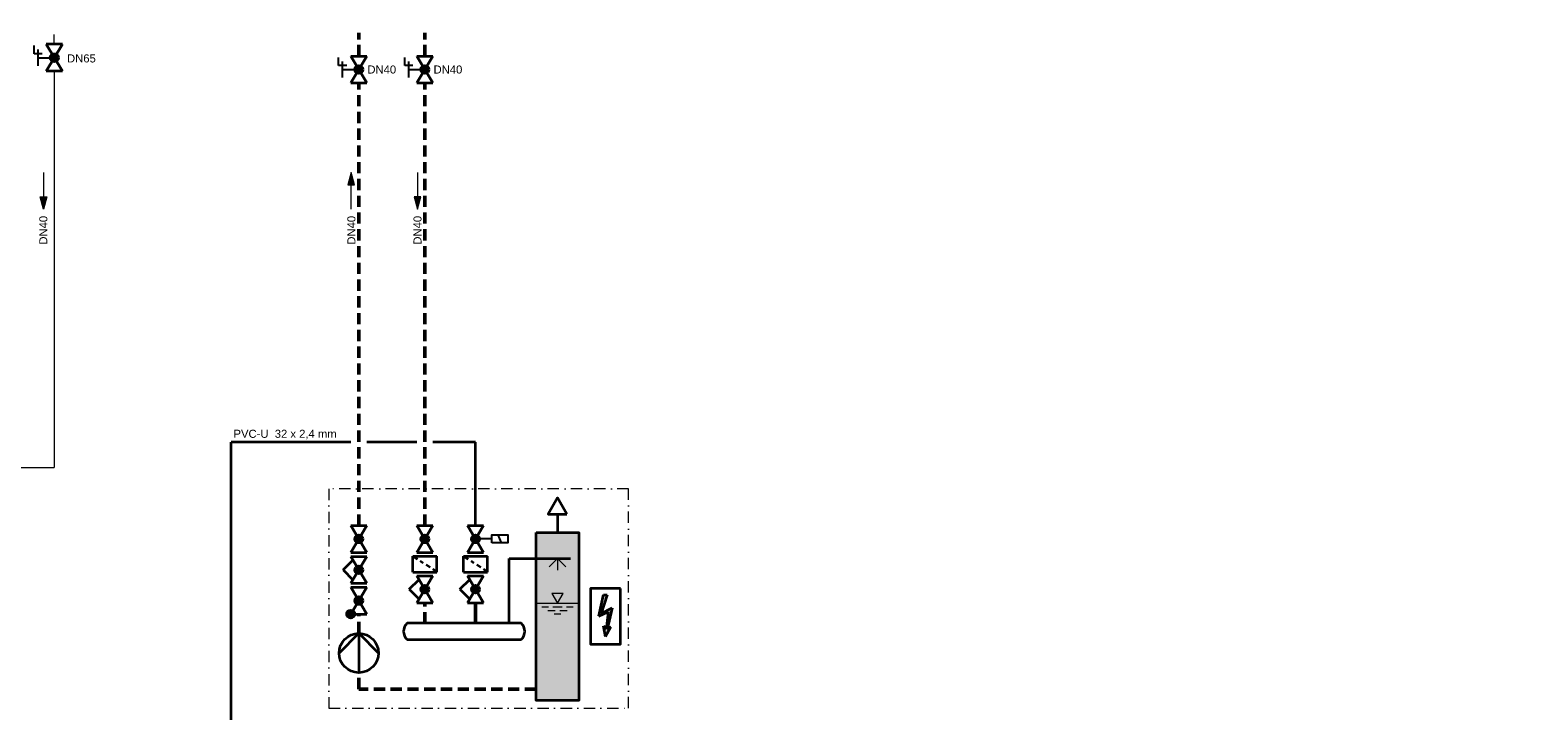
# Model space of a CAD drawing. Header units: millimetres. Extents: x -226 to 2201, y 0 to 1085.
# Tile 24 of 28: x 1140 to 1477, y 478 to 630. Entities that reach past the tile are written whole.
import ezdxf
from ezdxf import colors
from ezdxf.entities.mleader import LeaderData, LeaderLine
from ezdxf.math import Vec2, Vec3

# ---------------------------------------------------------------- set-up
doc = ezdxf.new("R2010")
doc.units = ezdxf.units.MM
doc.header["$PDMODE"] = 1
for name, pattern in [('GESTRICHELT2', [0.375, 0.25, -0.125]), ('PHANTOM2', [31.75, 15.875, -3.175, 3.175, -3.175, 3.175, -3.175]), ('Strichpunkt', [25.4, 12.7, -6.35, 0, -6.35])]:
    doc.linetypes.add(name, pattern=pattern)
doc.layers.get('0').update_dxf_attribs({"lineweight": 18})
for name, color, linetype, lineweight in [('TGAx_H_KOM_Armaturen', 7, 'Continuous', 35), ('TGAx_H_LTG_Druckhaltung', 137, 'Continuous', 50), ('TGAx_H_LTG_Quellenkreis-Umweltwärme_RL', 66, 'GESTRICHELT2', 50), ('TGAx_H_TXT_Beschriftung', 7, 'Continuous', 18), ('TGAx_H_TXT_Dimensionierung', 7, 'Continuous', 18), ('TGAx_K_TXT_Beschriftung', 7, 'Continuous', 18), ('TGAx_S_KOM_Armaturen', 7, 'Continuous', 35), ('TGAx_S_KOM_Bauteile', 7, 'Continuous', 35), ('TGAx_S_KOM_Bauteile-Schraff', 9, 'Continuous', 18), ('TGAx_S_LTG_TWS_Kalt enthärtet', 80, 'GRENZE2', 35), ('TGAx_S_LTG_TWS_Mischwasser', 80, 'PHANTOM2', 50), ('TGAx_S_TXT_Dimensionierung', 7, 'Continuous', 18)]:
    doc.layers.add(name, color=color, linetype=linetype, lineweight=lineweight)
doc.styles.add('Arial', font='arial.ttf')
doc.linetypes.add('GRENZE2', pattern='A,6.35,-2.54,[132,ltypeshp.shx,S=2.54,R=0,X=-2.54,Y=0],-2.54,25.4', length=36.83)

# ---------------------------------------------------------------- blocks, each defined once
blk = doc.blocks.new('7.01.03-Absperrventil')
at = {"linetype": 'Continuous'}
for p, q in [((0, 1.8), (0, -1.8)), ((0, 1.8), (6, -1.8)), ((6, 1.8), (0, -1.8)), ((6, 1.8), (6, -1.8))]:
    blk.add_line(p, q, dxfattribs=at)
for radius in [0.9, 0.8, 0.7, 0.6, 0.5, 0.4, 0.3, 0.2, 0.1]:
    blk.add_circle((3, 0), radius, dxfattribs=at)
blk.add_point((3, 0), dxfattribs=at)
blk = doc.blocks.new('7.05.20-Stellantr. handbetätigt und gesichert')
at = {"lineweight": 25}
for p, q in [((-1.8, 3.6), (1.8, 3.6)), ((0, 3.6), (0, 0)), ((0.9, 4.5), (2.7, 4.5)), ((0.9, 2.7), (0.9, 4.5))]:
    blk.add_line(p, q, dxfattribs=at)
blk = doc.blocks.new('4.11-Pfeil-Fliessrichtung')
at = {"linetype": 'Continuous', "lineweight": 18}
blk.add_line((-4.12, 0), (4.12, 0), dxfattribs=at)
at = {"linetype": 'Continuous', "lineweight": 18, "flags": 128}
for points in [[(1.32, 0.75), (4.12, 0), (1.32, -0.75)], [(1.39, 0.66), (3.85, 0), (1.39, -0.66)], [(1.46, 0.57), (3.58, 0), (1.46, -0.57)], [(1.53, 0.48), (3.31, 0), (1.53, -0.48)], [(1.6, 0.39), (3.04, 0), (1.6, -0.39)], [(1.67, 0.3), (2.77, 0), (1.67, -0.3)], [(1.74, 0.21), (2.5, 0), (1.74, -0.21)], [(1.81, 0.11), (2.23, 0), (1.81, -0.11)], [(1.88, 0.02), (1.96, 0), (1.88, -0.02)]]:
    blk.add_lwpolyline(points, close=True, dxfattribs=at)
blk = doc.blocks.new('Pfeil-Flüssigkeitsniveau')
at = {"linetype": 'Continuous', "lineweight": 18}
for p, q in [((-3.51, -0.8), (-2.03, -0.8)), ((-2.14, -1.6), (-0.51, -1.6)), ((-1.03, -0.8), (1.03, -0.8)), ((-0.77, -2.4), (0.77, -2.4)), ((0.51, -1.6), (2.14, -1.6)), ((2.03, -0.8), (3.51, -0.8))]:
    blk.add_line(p, q, dxfattribs=at)
at = {"linetype": 'Continuous', "lineweight": 18, "flags": 128}
blk.add_lwpolyline([(0, 0), (1.25, 2.17), (-1.25, 2.17)], close=True, dxfattribs=at)
blk = doc.blocks.new('01.DIV_Pfeil-Flüssigkeitsniveau')
blk.add_blockref('Pfeil-Flüssigkeitsniveau', (0, 0))
blk = doc.blocks.new('7.02.01C-Absperrventil m. stet. Stellverhalten')
h = blk.add_hatch(color=256)
h.dxf.hatch_style = 1
h.paths.add_polyline_path([(2.23, 0.46), (3, 0), (3.77, 0.46, 0.56619)])
h.paths.add_polyline_path([(2.23, 0.46, 0.135933), (2.1, 0, 0.135933), (2.23, -0.46), (3, 0)])
h.paths.add_polyline_path([(3, 0), (2.23, -0.46, 0.56619), (3.77, -0.46)])
h.paths.add_polyline_path([(3.77, 0.46), (3, 0), (3.77, -0.46, 0.135933), (3.9, 0, 0.135933)])
at = {"linetype": 'Continuous'}
for p, q in [((3, 3.48), (0.81, 1.31)), ((3, 3.48), (5.19, 1.31)), ((6, 1.8), (0, -1.8)), ((0, 1.8), (6, -1.8)), ((0, 1.8), (0, -1.8)), ((6, 1.8), (6, -1.8))]:
    blk.add_line(p, q, dxfattribs=at)
blk.add_circle((3, 0), 0.9, dxfattribs=at)
blk.add_point((3, 0), dxfattribs=at)
blk = doc.blocks.new('9.12-Schmutzfänger')
at = {"linetype": 'Continuous'}
for p, q in [((0, 2.7), (0, -2.7)), ((0, 2.7), (3.6, 2.7)), ((2.03, 0.35), (2.48, 1.02)), ((2.88, 1.63), (3.6, 2.7)), ((3.6, 2.7), (3.6, -2.7)), ((0, -2.7), (0.63, -1.75)), ((0, -2.7), (3.6, -2.7)), ((1.03, -1.15), (1.63, -0.26))]:
    blk.add_line(p, q, dxfattribs=at)
blk = doc.blocks.new('7.05.09-Stellantr. Elektromagnet')
at = {"lineweight": 25}
for p, q in [((-0.9, 5.76), (0.9, 5.04)), ((0, 3.6), (0, 0))]:
    blk.add_line(p, q, dxfattribs=at)
blk.add_lwpolyline([(-0.9, 3.6), (0.9, 3.6), (0.9, 7.2), (-0.9, 7.2)], close=True, dxfattribs=at)
blk = doc.blocks.new('7.04.02-Rückschlagventil')
at = {"linetype": 'Continuous'}
for p, q in [((0, 1.8), (6, -1.8)), ((6, 1.8), (0, -1.8)), ((0, 1.8), (0, -1.8)), ((6, 1.8), (6, -1.8))]:
    blk.add_line(p, q, dxfattribs=at)
for centre, radius in [((0, 1.8), 0.9), ((0, 1.8), 0.8), ((0, 1.8), 0.7), ((0, 1.8), 0.6), ((0, 1.8), 0.5), ((0, 1.8), 0.4), ((0, 1.8), 0.3), ((0, 1.8), 0.2), ((0, 1.8), 0.1), ((3, 0), 0.9), ((3, 0), 0.8), ((3, 0), 0.7), ((3, 0), 0.6), ((3, 0), 0.5), ((3, 0), 0.4), ((3, 0), 0.3), ((3, 0), 0.2), ((3, 0), 0.1)]:
    blk.add_circle(centre, radius, dxfattribs=at)
blk.add_point((3, 0), dxfattribs=at)
blk = doc.blocks.new('13.21-Kreiselpumpe')
at = {"linetype": 'Continuous'}
for p, q in [((-4.4, -4.4), (0, 0)), ((0, 0), (4.4, -4.4)), ((0, 0), (0, -8.8))]:
    blk.add_line(p, q, dxfattribs=at)
blk.add_circle((0, -4.4), 4.4, dxfattribs=at)
blk = doc.blocks.new('01.DIV_Pfeil-ELT')
h = blk.add_hatch(color=256)
h.dxf.hatch_style = 1
h.paths.add_polyline_path([(0.53, 12.06), (-0.52, 12.06), (-1.92, 5.85), (0.84, 7.12), (0.24, 2.05), (-0.57, 3.1), (0, 0), (1.56, 2.75), (0.47, 2.03), (1.92, 8.25), (-1.2, 6.64)])
at = {"linetype": 'Continuous'}
for p, q in [((-1.92, 5.85), (-0.52, 12.06)), ((0.53, 12.06), (-1.2, 6.64)), ((-0.52, 12.06), (0.53, 12.06)), ((-1.92, 5.85), (0.84, 7.12)), ((-1.2, 6.64), (1.92, 8.25)), ((0.84, 7.12), (0.24, 2.05)), ((1.92, 8.25), (0.47, 2.03)), ((-0.57, 3.1), (0.24, 2.05)), ((0, 0), (-0.57, 3.1)), ((0, 0), (1.56, 2.75)), ((1.56, 2.75), (0.47, 2.03))]:
    blk.add_line(p, q, dxfattribs=at)

msp = doc.modelspace()

# ---------------------------------------------------------------- linework, layer by layer
at = {"layer": 'TGAx_H_LTG_Druckhaltung', "lineweight": 18, "ltscale": 10}
for p, q in [((1145.42, 626.91), (1145.42, 629.1)), ((1145.42, 620.91), (1145.42, 532.3))]:
    msp.add_line(p, q, dxfattribs=at)

# ---------------------------------------------------------------- block references
at = {"layer": 'TGAx_H_KOM_Armaturen'}
for name, p, rotation in [('7.01.03-Absperrventil', (1145.42, 626.91), 270), ('7.05.20-Stellantr. handbetätigt und gesichert', (1145.42, 623.91), 90)]:
    msp.add_blockref(name, p, dxfattribs=dict(at, rotation=rotation))

# ---------------------------------------------------------------- texts
at = {"layer": 'TGAx_H_TXT_Dimensionierung', "insert": (1148.26, 623.74), "char_height": 1.8, "width": 1.7603, "attachment_point": 4, "style": 'Arial'}
msp.add_mtext('DN65', dxfattribs=at)

# ---------------------------------------------------------------- next in the draw order: leaders
at = {"layer": 'TGAx_H_TXT_Beschriftung'}
ml = msp.add_multileader_mtext('Standard', dxfattribs=at)
ml.set_content('\\A1;Anschluss s.\\PSchema Heizung EZ\\PZchg.-Nr.:\\P130-091E-00-X004H', color=256, style='Arial')
ml.set_leader_properties(color=256, linetype='ByLayer', lineweight=-1)
ml.build(insert=Vec2(0, 0))
ml.multileader.update_dxf_attribs({"has_text_frame": 1, "text_right_attachment_type": 6, "dogleg_length": 1, "arrow_head_size": 1.8})
ctx = ml.context
ctx.base_point, ctx.char_height, ctx.arrow_head_size, ctx.landing_gap_size, ctx.plane_origin = Vec3(1436.67, 782.43), 2.5, 1.8, 1, Vec3(1578.45, 911.75)
ctx.right_attachment, ctx.text_align_type = 6, 1
notes = []
notes.append((ctx, [(0, (0, 0, 0), (0, 0), (1, 0), 1, [])]))
ctx.mtext.insert, ctx.mtext.alignment, ctx.mtext.flow_direction = Vec3(1459.92, 784.21), 2, 5
ctx.mtext.has_bg_fill, ctx.mtext.bg_color, ctx.mtext.bg_scale_factor, ctx.mtext.bg_transparency, ctx.mtext.use_window_bg_color = 1, -1027028792, 1.5, 0, 1
for ctx, leaders in notes:
    for number, flags, end, landing, length, lines in leaders:
        leader = LeaderData()
        leader.index, (leader.has_last_leader_line, leader.has_dogleg_vector, leader.attachment_direction) = number, flags
        leader.last_leader_point, leader.dogleg_vector, leader.dogleg_length = Vec3(end), Vec3(landing), length
        for number, points, colour, breaks in lines:
            line = LeaderLine()
            line.index, line.vertices, line.color, line.breaks = number, Vec3.list(points), colors.encode_raw_color(colour), breaks
            leader.lines.append(line)
        ctx.leaders.append(leader)

# ---------------------------------------------------------------- next in the draw order: hatches: boundary and pattern name
at = {"layer": 'TGAx_S_KOM_Bauteile-Schraff'}
h = msp.add_hatch(color=256, dxfattribs=at)
h.dxf.hatch_style = 1
h.set_gradient(color1=(192, 192, 192), tint=1, name='CYLINDER')
h.paths.add_polyline_path([(1253.09, 517.75), (1262.69, 517.75), (1262.69, 480.22), (1253.09, 480.22)])

# ---------------------------------------------------------------- next in the draw order: linework, layer by layer
at = {"layer": 'TGAx_H_LTG_Druckhaltung', "lineweight": 18, "ltscale": 10}
msp.add_line((1040.63, 532.3), (1145.42, 532.3), dxfattribs=at)
at = {"layer": 'TGAx_H_LTG_Quellenkreis-Umweltwärme_RL', "ltscale": 10}
for p, q in [((1213.47, 624.26), (1213.47, 629.5)), ((1228.25, 624.26), (1228.25, 629.5)), ((1213.47, 519.31), (1213.47, 618.26)), ((1228.25, 519.31), (1228.25, 618.26)), ((1213.47, 495.31), (1213.47, 499.52)), ((1228.25, 497.45), (1228.25, 502.06)), ((1213.47, 482.76), (1213.47, 486.31)), ((1253.09, 482.76), (1213.47, 482.76))]:
    msp.add_line(p, q, dxfattribs=at)
at = {"layer": 'TGAx_K_TXT_Beschriftung', "linetype": 'Strichpunkt', "ltscale": 0.2}
msp.add_lwpolyline([(1273.77, 527.54), (1206.8, 527.54), (1206.8, 478.46), (1273.77, 478.46)], close=True, dxfattribs=at)
at = {"layer": 'TGAx_S_KOM_Armaturen'}
for p, q in [((1249.79, 497.45), (1224.28, 497.45)), ((1224.28, 493.85), (1249.79, 493.85))]:
    msp.add_line(p, q, dxfattribs=at)
msp.add_lwpolyline([(1271.98, 505.22), (1265.25, 505.22), (1265.25, 492.75), (1271.98, 492.75)], close=True, dxfattribs=at)
for centre, start, end in [((1225.9, 495.65), 132.0168, 227.9832), ((1248.17, 495.65), 312.0168, 47.9832)]:
    msp.add_arc(centre, 2.42, start, end, dxfattribs=at)
at = {"layer": 'TGAx_S_KOM_Bauteile'}
for p, q in [((1257.89, 521.85), (1257.89, 517.75)), ((1247.09, 497.45), (1247.09, 511.95)), ((1247.09, 511.95), (1260.8, 511.95))]:
    msp.add_line(p, q, dxfattribs=at)
at = {"layer": 'TGAx_S_KOM_Bauteile', "lineweight": 18}
for p, q in [((1257.89, 511.95), (1256.02, 510.08)), ((1257.89, 511.95), (1257.89, 509.31)), ((1257.89, 511.95), (1259.75, 510.08)), ((1253.09, 501.95), (1262.69, 501.95))]:
    msp.add_line(p, q, dxfattribs=at)
at = {"layer": 'TGAx_S_KOM_Bauteile'}
for points in [[(1260, 521.85), (1257.89, 525.51), (1255.78, 521.85)], [(1253.09, 517.75), (1262.69, 517.75), (1262.69, 480.22), (1253.09, 480.22)]]:
    msp.add_lwpolyline(points, close=True, dxfattribs=at)
at = {"layer": 'TGAx_S_LTG_TWS_Kalt enthärtet', "ltscale": 0.1}
for p, q in [((1211.67, 537.97), (1184.97, 537.97)), ((1184.97, 464.93), (1184.97, 537.97)), ((1226.45, 537.97), (1215.27, 537.97)), ((1239.58, 537.97), (1230.05, 537.97)), ((1239.58, 519.31), (1239.58, 537.97))]:
    msp.add_line(p, q, dxfattribs=at)
at = {"layer": 'TGAx_S_LTG_TWS_Mischwasser'}
msp.add_line((1239.58, 497.45), (1239.58, 502.06), dxfattribs=at)

# ---------------------------------------------------------------- next in the draw order: block references
at = {"layer": 'TGAx_H_KOM_Armaturen', "rotation": 90}
for name, p in [('7.05.20-Stellantr. handbetätigt und gesichert', (1213.47, 621.26)), ('7.01.03-Absperrventil', (1213.47, 618.26)), ('7.05.20-Stellantr. handbetätigt und gesichert', (1228.25, 621.26)), ('7.01.03-Absperrventil', (1228.25, 618.26))]:
    msp.add_blockref(name, p, dxfattribs=at)
at = {"layer": 'TGAx_H_LTG_Druckhaltung', "lineweight": 18, "ltscale": 10, "rotation": 270}
msp.add_blockref('4.11-Pfeil-Fliessrichtung', (1142.99, 594.13), dxfattribs=at)
at = {"layer": 'TGAx_H_LTG_Quellenkreis-Umweltwärme_RL', "ltscale": 10, "xscale": -1}
for p, rotation in [((1211.8, 594.13), 270), ((1226.59, 594.13), 90)]:
    msp.add_blockref('4.11-Pfeil-Fliessrichtung', p, dxfattribs=dict(at, rotation=rotation))
at = {"layer": 'TGAx_S_KOM_Armaturen', "rotation": 90.00000000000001}
for name, p in [('7.01.03-Absperrventil', (1213.47, 513.31)), ('7.01.03-Absperrventil', (1228.25, 513.31)), ('7.01.03-Absperrventil', (1239.58, 513.31)), ('7.02.01C-Absperrventil m. stet. Stellverhalten', (1213.47, 506.39)), ('9.12-Schmutzfänger', (1228.25, 508.89)), ('9.12-Schmutzfänger', (1239.58, 508.89)), ('7.02.01C-Absperrventil m. stet. Stellverhalten', (1228.25, 502.06)), ('7.02.01C-Absperrventil m. stet. Stellverhalten', (1239.58, 502.06)), ('7.04.02-Rückschlagventil', (1213.47, 499.52))]:
    msp.add_blockref(name, p, dxfattribs=at)
at = {"layer": 'TGAx_S_KOM_Armaturen', "xscale": -1, "rotation": 270}
msp.add_blockref('7.05.09-Stellantr. Elektromagnet', (1239.58, 516.31), dxfattribs=at)
at = {"layer": 'TGAx_S_KOM_Armaturen', "xscale": 0.77, "yscale": 0.77, "zscale": 0.77}
msp.add_blockref('01.DIV_Pfeil-ELT', (1268.61, 494.53), dxfattribs=at)
at = {"layer": 'TGAx_S_KOM_Armaturen'}
msp.add_blockref('13.21-Kreiselpumpe', (1213.47, 495.21), dxfattribs=at)
at = {"layer": 'TGAx_S_KOM_Bauteile'}
msp.add_blockref('01.DIV_Pfeil-Flüssigkeitsniveau', (1257.89, 501.95), dxfattribs=at)

# ---------------------------------------------------------------- next in the draw order: texts
at = {"layer": 'TGAx_H_TXT_Dimensionierung', "char_height": 1.8, "attachment_point": 4, "style": 'Arial'}
for insert in [(1215.4, 621.26), (1230.19, 621.26)]:
    msp.add_mtext('DN40', dxfattribs=dict(at, insert=insert))
at = {"layer": 'TGAx_H_TXT_Dimensionierung', "char_height": 1.8, "attachment_point": 5, "rotation": 90, "style": 'Arial'}
for insert in [(1142.97, 585.33), (1211.83, 585.33)]:
    msp.add_mtext('DN40', dxfattribs=dict(at, insert=insert))
at = {"layer": 'TGAx_H_TXT_Dimensionierung', "insert": (1226.61, 585.33), "char_height": 1.8, "width": 17.6459, "attachment_point": 5, "rotation": 90, "style": 'Arial'}
msp.add_mtext('DN40', dxfattribs=at)
at = {"layer": 'TGAx_S_TXT_Dimensionierung', "insert": (1197, 539.66), "char_height": 1.8, "attachment_point": 5, "style": 'Arial'}
msp.add_mtext('PVC-U  32 x 2,4 mm', dxfattribs=at)

doc.saveas('drawing.dxf')
